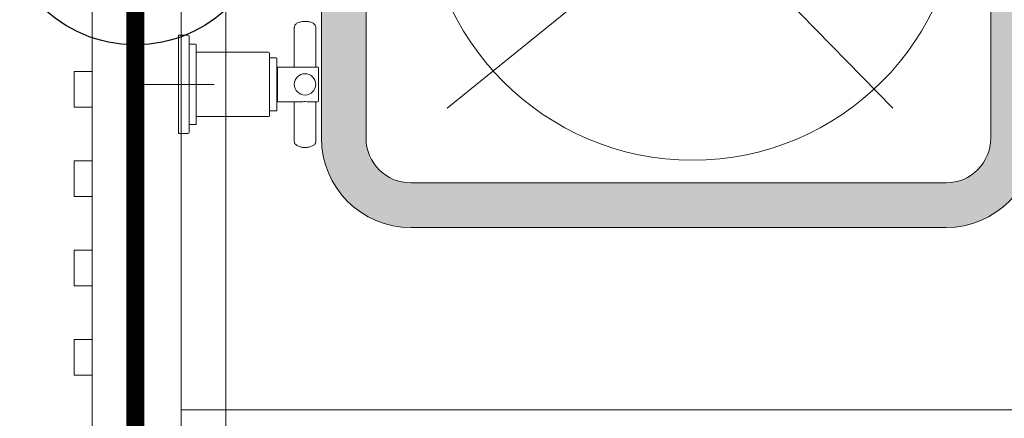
# Model space of a CAD drawing. Header units: millimetres. Extents: x -4432 to 17136, y 0 to 7029.
# Tile 6 of 15: x 715 to 1267, y 2192 to 2415. Entities that reach past the tile are written whole.
import ezdxf

# ---------------------------------------------------------------- set-up
doc = ezdxf.new("R2010")
doc.units = ezdxf.units.MM
doc.layers.add('BOTTLE', color=1, linetype='Continuous', lineweight=5, true_color=0xff0000)
doc.layers.add('GREY SCALE', color=9, linetype='Continuous', lineweight=0, true_color=0x808080)
for name, color, linetype, true_color in [('CIVIL LAYER', 9, 'Continuous', 0x808080), ('PLUMBING-DW-CD-PIPE', 3, 'Continuous', 0x00ff00), ('PLUMBING-DW-WW-PIPE', 7, 'Continuous', 0x007f7f)]:
    doc.layers.add(name, color=color, linetype=linetype, true_color=true_color)

# ---------------------------------------------------------------- blocks, each defined once
blk = doc.blocks.new('FLOOR PLAN')
at = {"layer": 'GREY SCALE'}
h = blk.add_hatch(color=256, dxfattribs=at)
h.dxf.hatch_style = 1
edge = h.paths.add_edge_path()
edge.add_line((882.93, 2598.91), (882.93, 2348.91))
edge.add_arc((932.93, 2348.91), 50, 180, 270)
edge.add_line((932.93, 2298.91), (1232.93, 2298.91))
edge.add_arc((1232.93, 2348.91), 50, 270, 360)
edge.add_line((1282.93, 2348.91), (1282.93, 2598.91))
edge.add_arc((1232.93, 2598.91), 50, 0, 90)
edge.add_line((1232.93, 2648.91), (932.93, 2648.91))
edge.add_arc((932.93, 2598.91), 50, 90, 180)
edge = h.paths.add_edge_path(flags=16)
edge.add_arc((1232.93, 2348.91), 25, 270, 360)
edge.add_line((1257.93, 2348.91), (1257.93, 2598.91))
edge.add_arc((1232.93, 2598.91), 25, 0, 90)
edge.add_line((1232.93, 2623.91), (932.93, 2623.91))
edge.add_arc((932.93, 2598.91), 25, 90, 180)
edge.add_line((907.93, 2598.91), (907.93, 2348.91))
edge.add_arc((932.93, 2348.91), 25, 180, 270)
edge.add_line((932.93, 2323.91), (1232.93, 2323.91))
at = {"layer": 'BOTTLE'}
blk.add_circle((1090.86, 2486.64), 150, dxfattribs=at)
at = {"layer": 'GREY SCALE'}
for p, q in [((754.37, 44.64), (754.36, 3574.62)), ((829.37, 119.64), (829.37, 3499.62)), ((754.37, 2749.06), (754.37, 44.64)), ((804.37, 2749.06), (804.37, 44.64)), ((882.93, 2598.91), (882.93, 2348.91)), ((907.93, 2598.91), (907.93, 2348.91)), ((1257.93, 2348.91), (1257.93, 2598.91)), ((1072.23, 2461.9), (953.39, 2365.73)), ((1072.23, 2461.9), (953.39, 2365.73)), ((1072.23, 2461.9), (953.39, 2365.73)), ((1072.23, 2461.9), (953.39, 2365.73)), ((1203.03, 2365.73), (1109.2, 2461.9)), ((1203.03, 2365.73), (1109.2, 2461.9)), ((1203.03, 2365.73), (1109.2, 2461.9)), ((1203.03, 2365.73), (1109.2, 2461.9)), ((867.72, 2388.77), (867.72, 2411.06)), ((873.56, 2414.31), (873.72, 2414.31)), ((873.72, 2414.31), (873.87, 2414.31)), ((879.72, 2411.06), (879.72, 2388.77)), ((802.82, 2406.52), (802.82, 2351.52)), ((802.82, 2406.52), (808.32, 2406.52)), ((808.82, 2406.02), (808.82, 2352.02)), ((809.32, 2401.52), (812.32, 2401.52)), ((812.82, 2401.02), (812.82, 2357.02)), ((802.82, 2359.02), (802.82, 2399.02)), ((812.82, 2397.02), (853.32, 2397.02)), ((853.82, 2396.52), (853.82, 2361.52)), ((853.82, 2393.87), (857.52, 2393.87)), ((858.02, 2393.37), (858.02, 2364.67)), ((744.39, 2386.19), (754.39, 2386.19)), ((744.39, 2366.19), (744.39, 2386.19)), ((754.39, 2386.19), (754.39, 2366.19)), ((858.02, 2387.91), (858.22, 2387.91)), ((858.22, 2388.77), (858.22, 2369.27)), ((858.22, 2388.77), (870.25, 2388.77)), ((877.14, 2388.77), (880.72, 2388.77)), ((881.22, 2388.27), (881.22, 2369.77)), ((782.82, 2379.02), (822.82, 2379.02)), ((858.22, 2370.14), (858.02, 2370.14)), ((870.35, 2369.27), (858.22, 2369.27)), ((867.72, 2346.98), (867.72, 2369.27)), ((880.72, 2369.27), (877.18, 2369.27)), ((879.72, 2369.27), (879.72, 2346.98)), ((754.39, 2366.19), (744.39, 2366.19)), ((857.52, 2364.17), (853.82, 2364.17)), ((812.32, 2356.52), (809.32, 2356.52)), ((853.32, 2361.02), (812.82, 2361.02)), ((808.32, 2351.52), (802.82, 2351.52)), ((873.72, 2343.73), (873.58, 2343.73)), ((873.89, 2343.74), (873.72, 2343.73)), ((744.45, 2336.19), (754.45, 2336.19)), ((744.46, 2316.2), (744.46, 2336.19)), ((754.45, 2336.19), (754.45, 2316.19)), ((932.93, 2323.91), (1232.93, 2323.91)), ((754.45, 2316.19), (744.45, 2316.2)), ((932.93, 2298.91), (1232.93, 2298.91)), ((744.45, 2286.19), (754.45, 2286.19)), ((744.46, 2266.2), (744.46, 2286.19)), ((754.45, 2286.19), (754.45, 2266.19)), ((754.45, 2266.19), (744.45, 2266.2)), ((744.45, 2236.2), (754.45, 2236.2)), ((744.46, 2216.2), (744.46, 2236.2)), ((754.45, 2236.2), (754.45, 2216.2)), ((754.45, 2216.2), (744.45, 2216.2)), ((804.37, 2196.75), (1504.37, 2196.75))]:
    blk.add_line(p, q, dxfattribs=at)
blk.add_circle((873.72, 2379.02), 6, dxfattribs=at)
for centre, radius, start, end in [((808.32, 2406.02), 0.5, 0, 90), ((809.32, 2402.02), 0.5, 180, 270), ((812.32, 2401.02), 0.5, 0, 90), ((853.32, 2396.52), 0.5, 0, 90), ((857.52, 2393.37), 0.5, 0, 90), ((880.72, 2388.27), 0.5, 0, 90), ((880.72, 2369.77), 0.5, 270, 0), ((853.32, 2361.52), 0.5, 270, 0), ((857.52, 2364.67), 0.5, 270, 0), ((809.32, 2356.02), 0.5, 90, 180), ((812.32, 2357.02), 0.5, 270, 0), ((808.32, 2352.02), 0.5, 270, 0), ((932.93, 2348.91), 50, 180, 270), ((932.93, 2348.91), 25, 180, 270), ((1232.93, 2348.91), 50, 270, 0), ((1232.93, 2348.91), 25, 270, 0)]:
    blk.add_arc(centre, radius, start, end, dxfattribs=at)
for points, knots in [([(867.75, 2411.07), (867.74, 2411.17), (867.72, 2411.44), (867.91, 2411.95), (868.28, 2412.51), (868.84, 2413.02), (869.58, 2413.47), (870.48, 2413.84), (871.48, 2414.1), (872.54, 2414.27), (873.2, 2414.3), (873.56, 2414.31)], [0, 0, 0, 0, 0.045604, 0.158159, 0.271631, 0.39062, 0.514613, 0.640295, 0.76551, 0.890129, 1, 1, 1, 1]), ([(873.87, 2414.31), (874.03, 2414.31), (874.52, 2414.3), (875.43, 2414.2), (876.47, 2413.99), (877.43, 2413.67), (878.26, 2413.25), (878.94, 2412.74), (879.42, 2412.18), (879.69, 2411.6), (879.7, 2411.26), (879.7, 2411.09)], [0, 0, 0, 0, 0.048847, 0.173034, 0.297636, 0.422848, 0.549037, 0.676469, 0.804317, 0.914337, 1, 1, 1, 1]), ([(870.24, 2388.77), (870.59, 2388.77), (870.97, 2388.76), (872.08, 2388.71), (872.88, 2388.68), (874.97, 2388.68), (876.18, 2388.77), (877.17, 2388.77)], [0.4022822, 0.4022822, 0.4022822, 0.4022822, 0.4375, 0.4375, 0.5, 0.5, 0.5975436, 0.5975436, 0.5975436, 0.5975436]), ([(870.3, 2369.27), (870.64, 2369.27), (871, 2369.29), (872.11, 2369.33), (872.91, 2369.37), (873.72, 2369.37)], [0.90411341, 0.90411341, 0.90411341, 0.90411341, 0.9375, 0.9375, 1, 1, 1, 1]), ([(873.58, 2343.73), (873.41, 2343.73), (872.93, 2343.74), (872.02, 2343.84), (870.98, 2344.05), (870.02, 2344.37), (869.19, 2344.79), (868.51, 2345.3), (868.03, 2345.86), (867.76, 2346.44), (867.75, 2346.78), (867.75, 2346.96)], [0, 0, 0, 0, 0.048847, 0.173034, 0.297636, 0.422848, 0.549037, 0.676469, 0.804317, 0.914337, 1, 1, 1, 1]), ([(879.7, 2346.97), (879.71, 2346.88), (879.73, 2346.6), (879.54, 2346.1), (879.17, 2345.54), (878.6, 2345.02), (877.87, 2344.57), (876.97, 2344.21), (875.97, 2343.94), (874.91, 2343.77), (874.25, 2343.75), (873.89, 2343.74)], [0, 0, 0, 0, 0.045604, 0.158159, 0.271631, 0.39062, 0.514613, 0.640295, 0.76551, 0.890129, 1, 1, 1, 1])]:
    blk.add_open_spline(points, degree=3, knots=knots, dxfattribs=at)
blk.add_open_spline([(873.72, 2369.37), (875, 2369.37), (876.21, 2369.27), (877.2, 2369.27)], degree=3, dxfattribs=at)
blk = doc.blocks.new('DR-WDP-WW')
at = {"layer": 'PLUMBING-DW-WW-PIPE'}
h = blk.add_hatch(color=256, dxfattribs=at)
h.dxf.hatch_style = 1
h.paths.add_polyline_path([(0, 0), (37.5, 0, 0.414214), (0, 37.5)])
h.paths.add_polyline_path([(0, 0), (-37.5, 0, 0.414214), (0, -37.5)])
for p, q in [((0, 100), (0, -100)), ((-100, 0), (100, 0))]:
    blk.add_line(p, q, dxfattribs=at)
blk.add_lwpolyline([(0, -100), (-50, -186.6), (50, -186.6)], close=True, dxfattribs=at)
for radius in [75, 37.5]:
    blk.add_circle((0, 0), radius, dxfattribs=at)

msp = doc.modelspace()

# ---------------------------------------------------------------- linework, layer by layer
at = {"layer": 'PLUMBING-DW-WW-PIPE', "const_width": 10, "elevation": 0}
msp.add_lwpolyline([(780.19, 1633.21), (780.19, 2586.49)], dxfattribs=at)

# ---------------------------------------------------------------- block references
at = {"layer": 'CIVIL LAYER'}
msp.add_blockref('FLOOR PLAN', (1.54, 0), dxfattribs=at)
at = {"layer": 'PLUMBING-DW-CD-PIPE', "rotation": 90}
msp.add_blockref('DR-WDP-WW', (780.18, 2476.19), dxfattribs=at)

doc.saveas('drawing.dxf')
